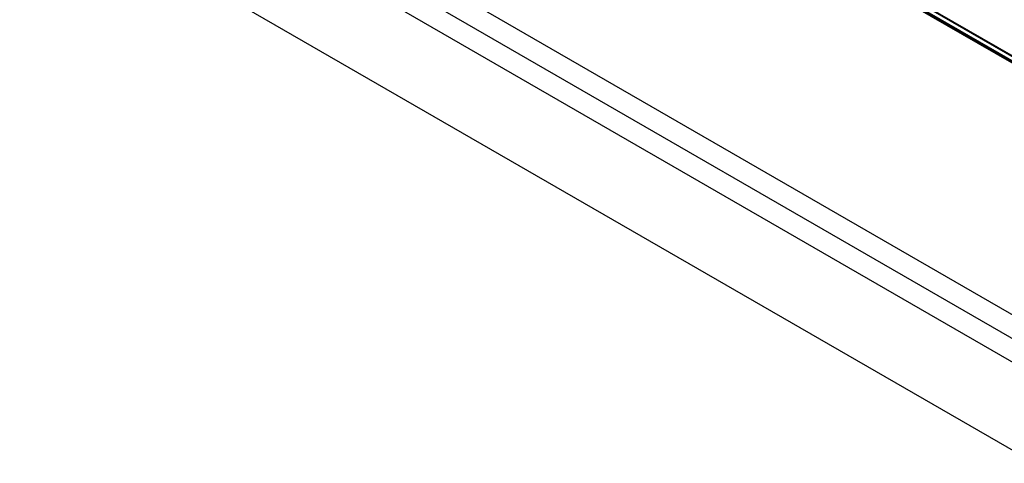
# Model space of a CAD drawing. Header units: millimetres. Extents: x -12192 to 12192, y -600 to 5895.
# Tile 5 of 118: x 2826 to 3073, y 1459 to 1570. Entities that reach past the tile are written whole.
import ezdxf

# ---------------------------------------------------------------- set-up
doc = ezdxf.new("R2010")
doc.units = ezdxf.units.MM
doc.header["$LTSCALE"] = 20
doc.layers.add('_Sichtbarkanten', color=7, linetype='Continuous', lineweight=25)
doc.layers.add('Sichtbar schmal (ISO)', color=7, linetype='Continuous', lineweight=35)

msp = doc.modelspace()

# ---------------------------------------------------------------- linework, layer by layer
at = {"layer": '_Sichtbarkanten'}
for p, q in [((3348.08, 1338.12), (2619.39, 1758.82)), ((3348.08, 1326.27), (2609.13, 1752.9)), ((2619.39, 1752.9), (3348.08, 1332.19)), ((3348.08, 1304.2), (2609.13, 1730.83)), ((3269.41, 1446.55), (2827.36, 1701.76)), ((3271.09, 1447.31), (2828.81, 1702.66))]:
    msp.add_line(p, q, dxfattribs=at)
at = {"layer": 'Sichtbar schmal (ISO)'}
for p, q in [((3269.43, 1446.54), (2827.44, 1701.72)), ((2827.64, 1702.07), (3269.93, 1446.71)), ((3270.94, 1447.3), (2828.66, 1702.65))]:
    msp.add_line(p, q, dxfattribs=at)

doc.saveas('drawing.dxf')
